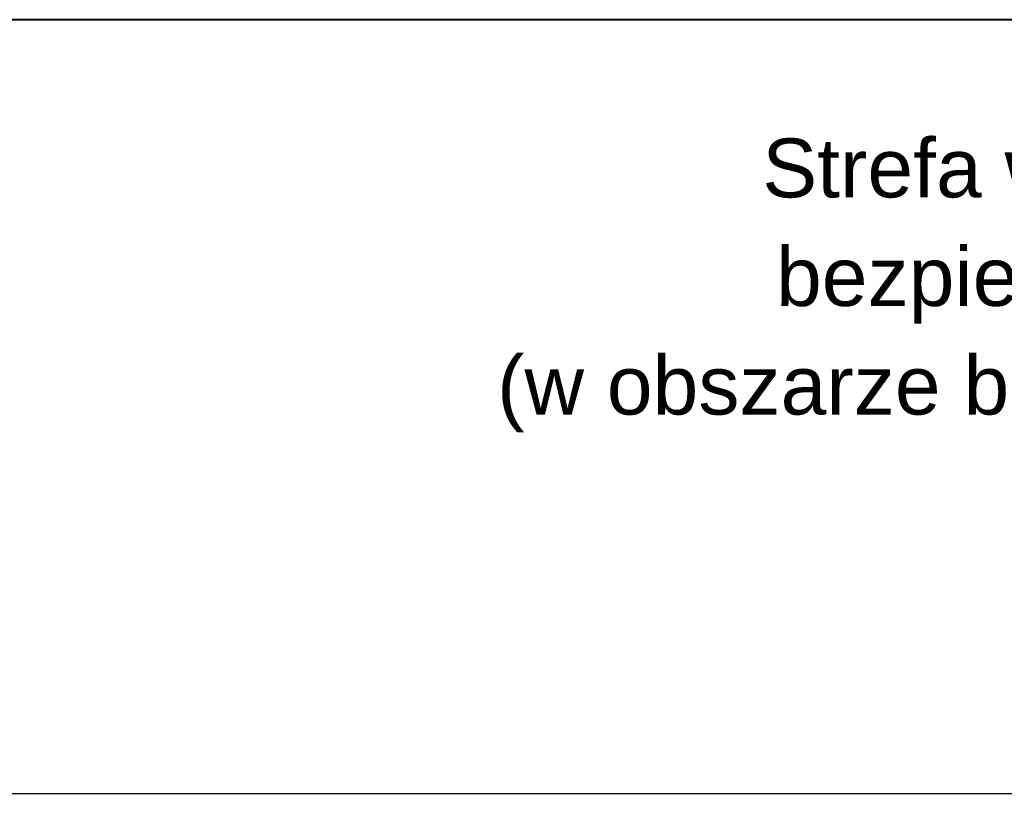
# Model space of a CAD drawing. Header units: millimetres. Extents: x 6612729504 to 6612744462, y 5733542327 to 5733549367.
# Tile 81 of 109: x 6612738877 to 6612740967, y 5733547721 to 5733549367. Entities that reach past the tile are written whole.
import ezdxf

# ---------------------------------------------------------------- set-up
doc = ezdxf.new("R2010")
doc.units = ezdxf.units.MM
doc.header["$MEASUREMENT"] = 0
for name, color, linetype in [('_ ARKUSZ _ 01 _ RAMKA', 7, 'Continuous'), ('___OPISY', 7, 'Continuous'), ('WIDOK', 7, 'Continuous')]:
    doc.layers.add(name, color=color, linetype=linetype)
doc.styles.add('GENERATED_STYLE_1', font='arial.ttf')

msp = doc.modelspace()

# ---------------------------------------------------------------- linework, layer by layer
at = {"layer": '_ ARKUSZ _ 01 _ RAMKA', "color": 7, "lineweight": 40}
msp.add_lwpolyline([(6612730636.884463, 5733549367.448231), (6612730636.884463, 5733542327.448219), (6612744461.930632, 5733542327.448219), (6612744461.930632, 5733549367.448231)], close=True, dxfattribs=at)
at = {"layer": 'WIDOK', "color": 252, "lineweight": 30}
for p, q in [((6612731344.516478, 5733547724.844687), (6612743410.516496, 5733547724.844687)), ((6612731344.516478, 5733547724.844687), (6612743413.516496, 5733547724.844687)), ((6612738944.424063, 5733547724.844687), (6612743410.516496, 5733547724.844687)), ((6612738944.424063, 5733547724.844687), (6612743413.516496, 5733547724.844687))]:
    msp.add_line(p, q, dxfattribs=at)

# ---------------------------------------------------------------- texts
at = {"layer": '___OPISY', "color": 252, "lineweight": 18, "insert": (6612741175.995444, 5733549115.281004), "char_height": 125.00000018, "attachment_point": 2, "line_spacing_factor": 1.105798, "style": 'GENERATED_STYLE_1'}
msp.add_mtext('\\A1;{\\pqc;\\fArial|b0|i0|c238|p38;Strefa względnego \\P\\pqc;\\fArial|b0|i0|c238|p38;bezpieczeństwa 3\\P\\pqc;\\fArial|b0|i0|c238|p38;(w obszarze budynku wysokiego\\fArial|b0|i0|c238|p38;)}', dxfattribs=at)

doc.saveas('drawing.dxf')
